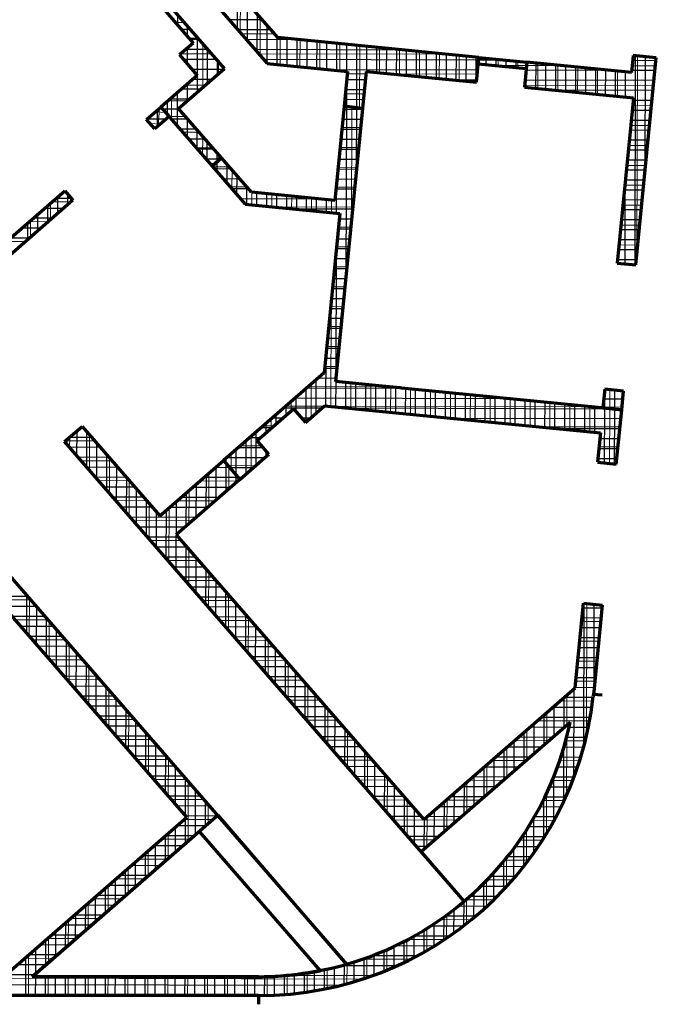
# Model space of a CAD drawing. Header units: millimetres. Extents: x 98667 to 994031, y -2704 to 533009.
# Tile 73 of 256: x 447904 to 452980, y 197011 to 204862. Entities that reach past the tile are written whole.
import ezdxf

# ---------------------------------------------------------------- set-up
doc = ezdxf.new("R2010")
doc.units = ezdxf.units.MM
doc.layers.add('A-WALL-FULL', color=6, linetype='Continuous', lineweight=70)
doc.layers.add('A-WALL-PATT', color=5, linetype='Continuous', lineweight=15)
doc.layers.add('A-WALL-PATT-50', color=5, linetype='Continuous')

msp = doc.modelspace()

# ---------------------------------------------------------------- linework, layer by layer
at = {"layer": 'A-WALL-FULL', "color": 251, "linetype": 'ByBlock'}
for p, q in [((442433.7, 206633.7), (450509.9, 197330.2)), ((449536.7, 204473.3), (448442.8, 205731.7)), ((449237, 198502.6), (443070, 205596.9)), ((449099.5, 205406.8), (449877, 204512.4)), ((449961.4, 204720.1), (449658.5, 205068.6)), ((449035, 204966.6), (449287.6, 204676.1)), ((449287.6, 204676.1), (449178.2, 204580.9)), ((451565.1, 204562.1), (449961.4, 204720.1)), ((449178.2, 204580.9), (449320.2, 204417.5)), ((451545.5, 204363), (451565.1, 204562.1)), ((451559.7, 204507.3), (451565.1, 204562.1)), ((451565.1, 204562.1), (451948.3, 204524.3)), ((451948.3, 204524.3), (451928.7, 204325.3)), ((451948.3, 204524.3), (451942.9, 204469.6)), ((452782.2, 204442.1), (451948.3, 204524.3)), ((452795.5, 204576.4), (452782.2, 204442.1)), ((452979.7, 204558.3), (452795.5, 204576.4)), ((452817.3, 202907.1), (452979.7, 204558.3)), ((449170.6, 204155), (449536.7, 204473.3)), ((449877, 204512.4), (450518.3, 204449.2)), ((450518.3, 204449.2), (450491.2, 204173.9)), ((450640, 204154.6), (450669.1, 204449.4)), ((450669.1, 204449.4), (451545.5, 204363)), ((451942.9, 204469.6), (451559.7, 204507.3)), ((449320.2, 204417.5), (449029.6, 204164.9)), ((451928.7, 204325.3), (452797.7, 204239.6)), ((452797.7, 204239.6), (452668, 202921.8)), ((448916.4, 204066.5), (449029.6, 204164.9)), ((449029.6, 204164.9), (449438.5, 203694.4)), ((449029.6, 204164.9), (449095.2, 204089.4)), ((449514, 203760), (449170.6, 204155)), ((450491.2, 204173.9), (450417, 203420.8)), ((450425.3, 201976.3), (450640, 204154.6)), ((450491.2, 204173.9), (450640, 204154.6)), ((450640, 204154.6), (450491.2, 204173.9)), ((448982, 203991), (448916.4, 204066.5)), ((449095.2, 204089.4), (448982, 203991)), ((449438.5, 203694.4), (449514, 203760)), ((449514, 203760), (449438.5, 203694.4)), ((449751.9, 203486.3), (449514, 203760)), ((449438.5, 203694.4), (449702.6, 203390.7)), ((447412.1, 202758.8), (448263.5, 203499)), ((448263.5, 203499), (448329.2, 203423.4)), ((448329.2, 203423.4), (447475.5, 202681.3)), ((450417, 203420.8), (449751.9, 203486.3)), ((449702.6, 203390.7), (450456.9, 203316.3)), ((450456.9, 203316.3), (450331.8, 202046.7)), ((452668, 202921.8), (452817.3, 202907.1)), ((450331.8, 202046.7), (449528.8, 201348.1)), ((450795.4, 201939.8), (450425.3, 201976.3)), ((450936.7, 201925.9), (450795.4, 201939.8)), ((450947.4, 201924.8), (450936.7, 201925.9)), ((451300.7, 201890), (450947.4, 201924.8)), ((451516.3, 201868.8), (451300.7, 201890)), ((451705.4, 201850.1), (451516.3, 201868.8)), ((452703.6, 201751.7), (451705.4, 201850.1)), ((452569.1, 201915.7), (452554.4, 201766.5)), ((452718.3, 201901), (452569.1, 201915.7)), ((452703.6, 201751.7), (452718.3, 201901)), ((450182.1, 201651.1), (450334.8, 201784.2)), ((450334.8, 201784.2), (452534.8, 201567.4)), ((449796.4, 201507.8), (450086.9, 201760.5)), ((450086.9, 201760.5), (450182.1, 201651.1)), ((452554.4, 201766.5), (452703.6, 201751.7)), ((452661, 201318.8), (452703.6, 201751.7)), ((448262.4, 201498.4), (448402.1, 201619.9)), ((448402.1, 201619.9), (449021.3, 200907.6)), ((452534.8, 201567.4), (452511.7, 201333.6)), ((451448.5, 197833), (448262.4, 201498.4)), ((449891.4, 201398.6), (449796.4, 201507.8)), ((449856.9, 201368.2), (449891.4, 201398.6)), ((449021.3, 200907.6), (449528.8, 201348)), ((449528.8, 201348), (449660.1, 201197.1)), ((449528.8, 201348), (449564.9, 201306.6)), ((449564.9, 201306.6), (449660.1, 201197)), ((449660.1, 201197), (449856.9, 201368.2)), ((452511.7, 201333.6), (452661, 201318.8)), ((449660.1, 201197.1), (449153, 200755.9)), ((449153, 200755.9), (451126.4, 198485.9)), ((452333.5, 199535.2), (452399.3, 200209.2)), ((452399.3, 200209.2), (452548.6, 200194.5)), ((452548.6, 200194.5), (452481.1, 199503)), ((451126.4, 198485.9), (452333.5, 199535.2)), ((452481.1, 199503), (452477.3, 199467.4)), ((451104.8, 198228.7), (452293.2, 199261.7)), ((447774.7, 197231.4), (449237, 198502.6)), ((449486.3, 198520.6), (448003.3, 197231.4)), ((450509.9, 197330.2), (449486.3, 198520.6)), ((448003.3, 197231.4), (449335.4, 198389.4)), ((449335.4, 198389.4), (450300.1, 197279.5)), ((451448.5, 197833), (451104.8, 198228.7)), ((449809.1, 197231.4), (448003.3, 197231.4)), ((448003.3, 197231.4), (449809.1, 197231.4)), ((449809.1, 197081.4), (445982.3, 197081.4))]:
    msp.add_line(p, q, dxfattribs=at)
at = {"layer": 'A-WALL-FULL', "color": 251}
for p, q in [((452479.2, 199485.2), (452548.9, 199477.8)), ((449809.1, 197081.4), (449809.1, 197011.4))]:
    msp.add_line(p, q, dxfattribs=at)
at = {"layer": 'A-WALL-FULL', "color": 251, "linetype": 'ByBlock'}
for centre, radius, start, end in [((449809.3, 199766.2), 2684.7, 269.99644, 353.60927), ((449809.1, 199766.4), 2534.9, 310.29527, 348.51685), ((449808.9, 199766.7), 2535.3, 286.05072, 310.29387), ((449772.4, 200026.4), 2795.2, 270.75122, 285.298), ((449808.3, 199773.7), 2542.3, 270.01736, 281.15489)]:
    msp.add_arc(centre, radius, start, end, dxfattribs=at)
at = {"layer": 'A-WALL-PATT', "color": 251, "linetype": 'Continuous'}
for p, q in [((449663.1, 204758.4), (449663.9, 205062.3)), ((449217.6, 204840.5), (449144.5, 204840.7)), ((449821.4, 204576.4), (449822.2, 204880.3)), ((449240.6, 204730.2), (449240.8, 204813.7)), ((449326.5, 204715.2), (449253.4, 204715.4)), ((449935.8, 204749.6), (449670.1, 204750.4)), ((449979.9, 204502.2), (449980.5, 204718.2)), ((450138.6, 204486.6), (450139.2, 204702.6)), ((450297.3, 204471), (450297.9, 204686.9)), ((449239.9, 204509.9), (449240.3, 204635)), ((449364.4, 204323.5), (449365.4, 204670.4)), ((450456, 204455.3), (450456.6, 204671.3)), ((450614, 204157.9), (450615.3, 204655.7)), ((450773.5, 204439.1), (450774, 204640)), ((450932.2, 204423.5), (450932.7, 204624.4)), ((451090.9, 204407.8), (451091.4, 204608.7)), ((449435.4, 204589.9), (449189.2, 204590.5)), ((449489.7, 204432.4), (449490, 204527.1)), ((451311.2, 204587.1), (449808.5, 204591.2)), ((451249.6, 204392.2), (451250.2, 204593.1)), ((451408.3, 204376.5), (451408.9, 204577.5)), ((451718.1, 204491.7), (451718.2, 204547)), ((451876.8, 204476.1), (451876.9, 204531.3)), ((452825.2, 202987.3), (452829.5, 204573.1)), ((449526.8, 204464.6), (449278.7, 204465.3)), ((451945.6, 204497), (451656.2, 204497.8)), ((452233.4, 204496.2), (451945.6, 204497)), ((452035.1, 204314.8), (452035.6, 204515.7)), ((452193.8, 204299.1), (452194.3, 204500)), ((452352.5, 204283.5), (452353, 204484.4)), ((452511.2, 204267.8), (452511.8, 204468.8)), ((452669.9, 204252.2), (452670.5, 204453.1)), ((452973.4, 204494.2), (452787.4, 204494.7)), ((450667.2, 204430.1), (450516.5, 204430.5)), ((451551.9, 204427.7), (450870.5, 204429.5)), ((449383.4, 204340), (449231.5, 204340.4)), ((449239.1, 204214.6), (449239.5, 204347.4)), ((452957.8, 204335.4), (451930, 204338.3)), ((449240.1, 204215.4), (449088.1, 204215.8)), ((449113.7, 204068.1), (449114.2, 204238.5)), ((450651.5, 204271.4), (450500.8, 204271.8)), ((448986.3, 204127.3), (449067.2, 204121.6)), ((449009.2, 204014.7), (449019, 204155.8)), ((449043.1, 204149.3), (449011.7, 204149.4)), ((450588.6, 204161.2), (450490, 204161.5)), ((450548.5, 203226.1), (450551.1, 204166.1)), ((452942.2, 204176.7), (452791.5, 204177.2)), ((448917.2, 204065.5), (448917.4, 204067.4)), ((448923.8, 204057.9), (448923.9, 204073)), ((449082.6, 204078.5), (449082.7, 204103.8)), ((449226.8, 204090.4), (449094, 204090.8)), ((449238.3, 203924.7), (449238.8, 204076.7)), ((448943.9, 204034.8), (449025.7, 204029)), ((450625, 204002.4), (450474.3, 204002.8)), ((452926.6, 204018), (452775.9, 204018.4)), ((449335.7, 203965.1), (449202.9, 203965.5)), ((449362.9, 203781.4), (449363.4, 203933.3)), ((449444.6, 203839.8), (449311.8, 203840.2)), ((450609.4, 203843.7), (450458.7, 203844.1)), ((452911, 203859.3), (452760.3, 203859.7)), ((449487.8, 203737.3), (449488, 203790)), ((449462, 203714.8), (449420.7, 203714.9)), ((449576.8, 203687.8), (449444, 203688.1)), ((449596.8, 203512.4), (449597.2, 203664.3)), ((450593.7, 203685), (450443, 203685.4)), ((452895.4, 203700.6), (452744.7, 203701)), ((449715.1, 203528.6), (449582.3, 203529)), ((450578.1, 203526.3), (450427.4, 203526.7)), ((452879.7, 203541.9), (452729.1, 203542.3)), ((448308.1, 203405.1), (448308.2, 203447.6)), ((449755.2, 203385.5), (449755.5, 203486)), ((449913.9, 203369.9), (449914.2, 203470.3)), ((450072.6, 203354.2), (450072.9, 203454.7)), ((450231.3, 203338.6), (450231.6, 203439)), ((450390, 203322.9), (450390.3, 203423.4)), ((448149, 203266.7), (448149.3, 203399.7)), ((448313.8, 203410), (448161.7, 203410.5)), ((450562.4, 203367.6), (449919.3, 203369.3)), ((452864.1, 203383.2), (452713.4, 203383.6)), ((447989.8, 203128.4), (447990.2, 203261.4)), ((448131.8, 203251.8), (447979.6, 203252.2)), ((450546.8, 203208.9), (450446.3, 203209.1)), ((452848.5, 203224.5), (452697.8, 203224.9)), ((447949.8, 203093.5), (447797.6, 203094)), ((450531.2, 203050.1), (450430.7, 203050.4)), ((452832.9, 203065.8), (452682.2, 203066.2)), ((450515.5, 202891.4), (450415.1, 202891.7)), ((450499.9, 202732.7), (450399.4, 202733)), ((450484.2, 202574), (450383.8, 202574.3)), ((450385.8, 201779.2), (450388.1, 202617.9)), ((450468.6, 202415.3), (450368.1, 202415.6)), ((450453, 202256.6), (450352.5, 202256.9)), ((450437.3, 202097.9), (450336.9, 202098.2)), ((450812.7, 201938.1), (450208.9, 201939.8)), ((450226.8, 201690.1), (450227.5, 201956)), ((450544.5, 201763.6), (450545, 201964.5)), ((450703.2, 201747.9), (450703.7, 201948.9)), ((450861.9, 201732.3), (450862.4, 201933.2)), ((451020.6, 201716.7), (451021.2, 201917.6)), ((451179.3, 201701), (451179.9, 201901.9)), ((451338, 201685.4), (451338.6, 201886.3)), ((451496.7, 201669.7), (451497.3, 201870.6)), ((451655.4, 201654.1), (451656, 201855)), ((452608.2, 201761.2), (452608.6, 201911.8)), ((450330.7, 201780.7), (450027, 201781.5)), ((450068.2, 201744.2), (450068.4, 201817.5)), ((452469.8, 201774.8), (450372, 201780.6)), ((451814.1, 201638.4), (451814.7, 201839.4)), ((451972.8, 201622.8), (451973.4, 201823.7)), ((452131.5, 201607.2), (452132.1, 201808.1)), ((452290.3, 201591.5), (452290.8, 201792.4)), ((452449, 201575.9), (452449.5, 201776.8)), ((452705.8, 201774.1), (452555.2, 201774.6)), ((452607, 201324.2), (452608.2, 201761.2)), ((449928.9, 201623), (449845.1, 201623.3)), ((449909, 201605.8), (449909.2, 201679.1)), ((452690.2, 201615.4), (452029.1, 201617.3)), ((448302.7, 201452.1), (448303, 201533.7)), ((448461, 201270), (448461.8, 201551.3)), ((449749.4, 201274.7), (449750.1, 201540.6)), ((448502.4, 201504.5), (448270.2, 201505.2)), ((449834.1, 201464.6), (449663.2, 201465)), ((452674.6, 201456.7), (452523.9, 201457.1)), ((449590.6, 201276.9), (449591, 201402.2)), ((448640.8, 201345.4), (448394.9, 201346.1)), ((448619.2, 201088), (448620, 201369.3)), ((449533.2, 201342.9), (449522.9, 201343)), ((449785.3, 201305.9), (449564.9, 201306.6)), ((449571.8, 201120.3), (449572.3, 201298)), ((449412.7, 200981.9), (449413.4, 201247.9)), ((448779.1, 201186.3), (448533.2, 201186.9)), ((448777.5, 200905.9), (448778.2, 201187.2)), ((449644.8, 201183.9), (449340.6, 201184.7)), ((449253.6, 200843.4), (449254.3, 201109.8)), ((448917.4, 201027.1), (448671.5, 201027.8)), ((448935.7, 200723.8), (448936.5, 201005.2)), ((449463, 201025.6), (449158.3, 201026.5)), ((449094, 200541.8), (449095.2, 200971.6)), ((449281.1, 200867.4), (448809.8, 200868.7)), ((449193.9, 200708.9), (448948.2, 200709.5)), ((449252.2, 200359.7), (449253, 200640.9)), ((449332.3, 200549.7), (449086.5, 200550.4)), ((449410.5, 200177.7), (449411.2, 200458.9)), ((449470.6, 200390.6), (449224.8, 200391.3)), ((449568.7, 199995.6), (449569.5, 200276.8)), ((447987.5, 200235.9), (447729.5, 200236.6)), ((447981.1, 199947.3), (447981.9, 200242.4)), ((449608.9, 200231.5), (449363.1, 200232.1)), ((452423.9, 199156.8), (452426.8, 200206.5)), ((448125.6, 200076.8), (447867.9, 200077.5)), ((448139.3, 199765.2), (448140.1, 200060.1)), ((449747.3, 200072.3), (449501.4, 200073)), ((449727, 199813.5), (449727.7, 200094.8)), ((452535.9, 200064.6), (452385.3, 200065.1)), ((448263.8, 199917.7), (448006.2, 199918.4)), ((449885.6, 199913.2), (449639.7, 199913.9)), ((449885.2, 199631.5), (449886, 199912.8)), ((452520.4, 199905.9), (452369.8, 199906.3)), ((448297.6, 199583.2), (448298.4, 199877.8)), ((448401.9, 199758.5), (448144.5, 199759.2)), ((450023.9, 199754.1), (449778.1, 199754.7)), ((450043.5, 199449.4), (450044.2, 199730.7)), ((452504.9, 199747.2), (452354.3, 199747.6)), ((448455.8, 199401.1), (448456.6, 199695.5)), ((448540, 199599.4), (448282.9, 199600.1)), ((450162.3, 199594.9), (449916.4, 199595.6)), ((452489.4, 199588.5), (452338.7, 199588.9)), ((448614.1, 199219.1), (448614.9, 199513.2)), ((450201.7, 199267.3), (450202.5, 199548.7)), ((448678.2, 199440.3), (448421.2, 199441)), ((450300.6, 199435.8), (450054.7, 199436.5)), ((452472.8, 199429.8), (452213.1, 199430.5)), ((452265.4, 199237.5), (452266, 199476.6)), ((450360, 199085.3), (450360.7, 199366.6)), ((452106.3, 199099.2), (452106.9, 199338.2)), ((448816.3, 199281.1), (448559.5, 199281.9)), ((448772.3, 199037.1), (448773.1, 199330.9)), ((450438.9, 199276.7), (450193, 199277.3)), ((452448, 199271.1), (452031, 199272.3)), ((450518.2, 198903.2), (450519, 199184.6)), ((451947.1, 198960.8), (451947.8, 199199.9)), ((448954.5, 199122), (448697.9, 199122.7)), ((448930.6, 198855), (448931.4, 199148.6)), ((450577.3, 199117.5), (450331.3, 199118.2)), ((452122.5, 199113.3), (451849, 199114)), ((452413.2, 199112.5), (452258.3, 199112.9)), ((452263.8, 198678.6), (452265.1, 199138.9)), ((451788, 198822.5), (451788.6, 199061.6)), ((449092.6, 198962.9), (448836.2, 198963.6)), ((449088.8, 198673), (449089.6, 198966.3)), ((450715.6, 198958.4), (450469.6, 198959.1)), ((450676.5, 198721.2), (450677.2, 199002.5)), ((451940.4, 198955), (451667, 198955.8)), ((452368.2, 198953.8), (452210.4, 198954.3)), ((451628.9, 198684.2), (451629.5, 198923.2)), ((449230.7, 198803.7), (448974.5, 198804.5)), ((450853.9, 198799.3), (450608, 198800)), ((450834.7, 198539.1), (450835.5, 198820.5)), ((451758.4, 198796.8), (451484.9, 198797.5)), ((452312.3, 198795.3), (452150.8, 198795.7)), ((449246.6, 198312.2), (449247.9, 198784)), ((451469.7, 198545.9), (451470.4, 198784.9)), ((449368.9, 198644.6), (449112.9, 198645.3)), ((450992.3, 198640.1), (450746.3, 198640.8)), ((450993, 198357), (450993.7, 198638.4)), ((451576.3, 198638.5), (451302.9, 198639.3)), ((451310.6, 198407.5), (451311.3, 198646.6)), ((452244.8, 198636.7), (452078.6, 198637.1)), ((452104.3, 198373.1), (452105.1, 198692.2)), ((449405.7, 198450.5), (449406.1, 198601.7)), ((449446.1, 198485.7), (449218.2, 198486.3)), ((449516.5, 198485.5), (449507, 198485.5)), ((451394.3, 198480.3), (450884.6, 198481.7)), ((451151.5, 198269.2), (451152.1, 198508.2)), ((452164.8, 198478.2), (451992.5, 198478.6)), ((449564.4, 198419.4), (449564.4, 198429.8)), ((451944.9, 198139.2), (451945.6, 198402.1)), ((449264.1, 198327.4), (449036.2, 198328)), ((449087.4, 198173.8), (449088, 198373.1)), ((449653.3, 198326.3), (449645.2, 198326.4)), ((451212.2, 198322), (451022.9, 198322.6)), ((452071, 198319.7), (451891, 198320.2)), ((449722.6, 198237.1), (449722.6, 198245.7)), ((449082.1, 198169.2), (448854.1, 198169.8)), ((448928.3, 198035.5), (448928.9, 198234.7)), ((449790.2, 198167.2), (449783.3, 198167.2)), ((451151.2, 198175), (451151.2, 198175.3)), ((451161.5, 198163.4), (451161.2, 198163.4)), ((451961.4, 198161.2), (451771.5, 198161.7)), ((451785.6, 197949.1), (451786.2, 198180)), ((448769.2, 197897.2), (448769.7, 198096.4)), ((448900, 198010.9), (448672.1, 198011.5)), ((449880.9, 198054.8), (449880.9, 198061.7)), ((449927, 198008.1), (449921.4, 198008.1)), ((451299.7, 198004.3), (451299.6, 198004.3)), ((451833.7, 198002.8), (451630.5, 198003.4)), ((448610, 197758.8), (448610.6, 197958.1)), ((451309.5, 197992.9), (451309.5, 197993)), ((451626.4, 197789.9), (451627, 197999.7)), ((448718, 197852.7), (448490.1, 197853.3)), ((450039.1, 197872.5), (450039.1, 197877.7)), ((450063.8, 197848.9), (450059.6, 197849)), ((451437.9, 197845.2), (451437.9, 197845.2)), ((451684.1, 197844.5), (451462.7, 197845.1)), ((451467.3, 197654.6), (451467.8, 197849.5)), ((448450.9, 197620.5), (448451.5, 197819.7)), ((448535.9, 197694.4), (448308, 197695)), ((450197.4, 197690.2), (450197.4, 197693.6)), ((450200.7, 197689.8), (450197.7, 197689.8)), ((451506.8, 197686.2), (451258.7, 197686.9)), ((451308.2, 197538.9), (451308.7, 197722.6)), ((448291.8, 197482.2), (448292.3, 197681.4)), ((451149.2, 197439.7), (451149.7, 197615)), ((448353.9, 197536.2), (448126, 197536.8)), ((448132.7, 197343.9), (448133.2, 197543.1)), ((450337.5, 197530.7), (450335.9, 197530.7)), ((450355.6, 197507.9), (450355.6, 197509.6)), ((450990.2, 197355.1), (450990.7, 197523.7)), ((451292, 197528.1), (451000.4, 197528.9)), ((448171.8, 197377.9), (447943.9, 197378.5)), ((447973.2, 197081.4), (447974.1, 197404.7)), ((450672.3, 197224), (450672.8, 197383.1)), ((450831.2, 197283.6), (450831.7, 197446.9)), ((450474.3, 197371.6), (450474, 197371.6)), ((450513.4, 197175.4), (450513.9, 197331.4)), ((451020.2, 197370.1), (450638.8, 197371.1)), ((450637.4, 197212.4), (445982.7, 197225.2)), ((448131.9, 197081.4), (448132.3, 197231.4)), ((448290.7, 197081.4), (448291.1, 197231.4)), ((448449.4, 197081.4), (448449.8, 197231.4)), ((448608.2, 197081.4), (448608.6, 197231.4)), ((448766.9, 197081.4), (448767.3, 197231.4)), ((448925.7, 197081.4), (448926.1, 197231.4)), ((449084.4, 197081.4), (449084.8, 197231.4)), ((449243.2, 197081.4), (449243.6, 197231.4)), ((449401.9, 197081.4), (449402.3, 197231.4)), ((449560.7, 197081.4), (449561.1, 197231.4)), ((449719.4, 197081.4), (449719.8, 197231.4)), ((449878.2, 197082.3), (449878.6, 197233.2)), ((450037, 197091.1), (450037.4, 197243.8)), ((450195.8, 197109.4), (450196.2, 197263.5)), ((450354.6, 197137.4), (450355, 197292.6))]:
    msp.add_line(p, q, dxfattribs=at)
at = {"layer": 'A-WALL-PATT-50', "color": 251, "linetype": 'Continuous'}
for p, q in [((449640.2, 204784.8), (449641.7, 205319)), ((449719.3, 204693.7), (449720.2, 204997.6)), ((449164.1, 204818.2), (449164.3, 204901.7)), ((449838.5, 204861.5), (449572.9, 204862.2)), ((449798.5, 204602.7), (449799.3, 204906.6)), ((449266.9, 204783.7), (449193.9, 204783.9)), ((449243.2, 204727.2), (449243.4, 204810.7)), ((449907.7, 204781.9), (449642, 204782.7)), ((449877.6, 204512.3), (449878.4, 204815.6)), ((449336.1, 204704.1), (449263, 204704.3)), ((449321.3, 204286), (449322.5, 204719.7)), ((450146.2, 204701.9), (449711.2, 204703.1)), ((449956.9, 204504.5), (449957.6, 204724.6)), ((450036.3, 204496.7), (450036.9, 204712.7)), ((450115.7, 204488.9), (450116.3, 204704.9)), ((450195, 204481), (450195.6, 204697)), ((450274.4, 204473.2), (450275, 204689.2)), ((450353.7, 204465.4), (450354.3, 204681.4)), ((450433.1, 204457.6), (450433.7, 204673.6)), ((449405.2, 204624.6), (449228.9, 204625)), ((449242.6, 204506.8), (449242.9, 204637.3)), ((449400.9, 204355.2), (449401.7, 204628.7)), ((450974.8, 204620.2), (449780.4, 204623.5)), ((450512.4, 204449.8), (450513, 204665.7)), ((450591, 204160.9), (450592.4, 204657.9)), ((450671.2, 204449.2), (450671.7, 204650.1)), ((450750.5, 204441.4), (450751.1, 204642.3)), ((450829.9, 204433.5), (450830.4, 204634.5)), ((450909.2, 204425.7), (450909.8, 204626.6)), ((450988.6, 204417.9), (450989.1, 204618.8)), ((451067.9, 204410.1), (451068.5, 204611)), ((451147.3, 204402.3), (451147.8, 204603.2)), ((451226.6, 204394.4), (451227.2, 204595.4)), ((449474.4, 204545), (449208.8, 204545.7)), ((449480.5, 204424.4), (449480.8, 204537.7)), ((451562.9, 204539.2), (449849.5, 204544)), ((451306, 204386.6), (451306.6, 204587.5)), ((451385.4, 204378.8), (451385.9, 204579.7)), ((451464.7, 204371), (451465.3, 204571.9)), ((451544.1, 204363.2), (451544.6, 204564.1)), ((451803.3, 204538.6), (451562.9, 204539.2)), ((451623.8, 204501), (451624, 204556.3)), ((451703.2, 204493.2), (451703.3, 204548.4)), ((451782.5, 204485.4), (451782.7, 204540.6)), ((451861.9, 204477.6), (451862, 204532.8)), ((451941.2, 204469.8), (451941.4, 204525)), ((452020.2, 204316.2), (452020.7, 204517.1)), ((452977.5, 204535.3), (452791.5, 204535.9)), ((452810.1, 202907.8), (452814.7, 204574.6)), ((452891.5, 203661.5), (452894, 204566.7)), ((452973.2, 204491.6), (452973.4, 204558.9)), ((449527.8, 204465.5), (449277.9, 204466.2)), ((451555.1, 204459.9), (450376.8, 204463.1)), ((451940.8, 204324.1), (451941.2, 204452.4)), ((452631.9, 204456.9), (451941.8, 204458.8)), ((452099.5, 204308.4), (452100.1, 204509.3)), ((452178.9, 204300.6), (452179.4, 204501.5)), ((452258.2, 204292.8), (452258.8, 204493.7)), ((452337.6, 204284.9), (452338.2, 204485.9)), ((452417, 204277.1), (452417.5, 204478)), ((452496.3, 204269.3), (452496.9, 204470.2)), ((452575.7, 204261.5), (452576.2, 204462.4)), ((452655, 204253.7), (452655.6, 204454.6)), ((452734.4, 204245.8), (452734.9, 204446.8)), ((452969.7, 204456), (452783.7, 204456.5)), ((449436.7, 204386.4), (449284.8, 204386.8)), ((450511.7, 204171.2), (450512.3, 204387.6)), ((450662.5, 204383), (450511.8, 204383.4)), ((451547.3, 204380.5), (451362.6, 204381)), ((452961.9, 204376.6), (451934, 204379.5)), ((449345.7, 204307.2), (449193.8, 204307.6)), ((449241.8, 204216.9), (449242.1, 204349.7)), ((450654.7, 204303.6), (450504, 204304)), ((452954.1, 204297.3), (452191.2, 204299.4)), ((449082.7, 204103.8), (449083, 204211.4)), ((449254.7, 204228.1), (449102.7, 204228.5)), ((449161.8, 204012.7), (449162.6, 204280.5)), ((450646.9, 204224.3), (450496.2, 204224.7)), ((452946.2, 204217.9), (452795.6, 204218.3)), ((449003.1, 204009.4), (449003.4, 204142.2)), ((449043.1, 204149.3), (449011.7, 204149.4)), ((449175.9, 204148.9), (449043.1, 204149.3)), ((450639.1, 204144.9), (450488.4, 204145.3)), ((450507.9, 202814.3), (450511.7, 204171.2)), ((450589.6, 203642.8), (450591, 204160.9)), ((452938.4, 204138.6), (452787.8, 204139)), ((449072.6, 204069.9), (448920.7, 204070.3)), ((448923.8, 204057.9), (448923.9, 204073)), ((449082.6, 204078.5), (449082.7, 204103.8)), ((449245.1, 204069.4), (449112.3, 204069.7)), ((449241, 203921.7), (449241.4, 204073.7)), ((450631.2, 204065.6), (450480.6, 204066)), ((452930.6, 204059.2), (452780, 204059.6)), ((449314.3, 203989.8), (449181.4, 203990.2)), ((449320.1, 203830.7), (449320.5, 203982.6)), ((450623.4, 203986.2), (450472.7, 203986.6)), ((452922.8, 203979.9), (452772.1, 203980.3)), ((449383.4, 203910.2), (449250.6, 203910.6)), ((449399.2, 203739.7), (449399.6, 203891.6)), ((450615.6, 203906.8), (450464.9, 203907.3)), ((452915, 203900.5), (452764.3, 203900.9)), ((449452.6, 203830.7), (449319.8, 203831)), ((450607.8, 203827.5), (450457.1, 203827.9)), ((452907.2, 203821.2), (452756.5, 203821.6)), ((449503.8, 203751.2), (449388.9, 203751.5)), ((449478.6, 203729.2), (449478.8, 203800.6)), ((449521.8, 203751.1), (449503.8, 203751.2)), ((450600, 203748.1), (450449.3, 203748.6)), ((452899.4, 203741.8), (452748.7, 203742.2)), ((449590.9, 203671.5), (449458.1, 203671.9)), ((449478.3, 203648.6), (449478.6, 203729.2)), ((449557.5, 203557.6), (449557.9, 203709.6)), ((450592.1, 203668.8), (450441.5, 203669.2)), ((452891.6, 203662.4), (452740.9, 203662.9)), ((449660.1, 203592), (449527.3, 203592.3)), ((449636.6, 203466.6), (449637, 203618.5)), ((450584.3, 203589.4), (450433.6, 203589.8)), ((452730.7, 202915.6), (452732.5, 203577.6)), ((452883.8, 203583.1), (452733.1, 203583.5)), ((449729.3, 203512.4), (449596.4, 203512.8)), ((449715.7, 203389.4), (449716.1, 203527.5)), ((450576.5, 203510.1), (450425.8, 203510.5)), ((450429.9, 203319), (450430.6, 203559)), ((452876, 203503.7), (452725.3, 203504.2)), ((448317.5, 203436.9), (448192.5, 203437.3)), ((448207.4, 203317.5), (448207.8, 203450.5)), ((448287, 203386.7), (448287.2, 203471.7)), ((450308.7, 203431.4), (449665.6, 203433.2)), ((449795.1, 203381.6), (449795.4, 203482)), ((449874.5, 203373.8), (449874.7, 203474.2)), ((449953.8, 203365.9), (449954.1, 203466.4)), ((450033.2, 203358.1), (450033.4, 203458.6)), ((450112.5, 203350.3), (450112.8, 203450.7)), ((450191.9, 203342.5), (450192.1, 203442.9)), ((450271.2, 203334.6), (450271.5, 203435.1)), ((450350.6, 203326.8), (450350.9, 203427.3)), ((450568.7, 203430.7), (450418, 203431.1)), ((452868.2, 203424.4), (452717.5, 203424.8)), ((448253.7, 203357.7), (448101.5, 203358.2)), ((448127.9, 203248.4), (448128.2, 203381.4)), ((450560.9, 203351.4), (450088.3, 203352.7)), ((452860.4, 203345), (452709.7, 203345.4)), ((448162.6, 203278.6), (448010.5, 203279)), ((448048.3, 203179.2), (448048.7, 203312.2)), ((450553, 203272), (450452.6, 203272.3)), ((452852.6, 203265.7), (452701.9, 203266.1)), ((448071.6, 203199.5), (447919.5, 203199.9)), ((447968.7, 203110), (447969.1, 203243)), ((450545.2, 203192.7), (450444.8, 203192.9)), ((452844.8, 203186.3), (452694.1, 203186.7)), ((447980.6, 203120.4), (447828.4, 203120.8)), ((450537.4, 203113.3), (450436.9, 203113.6)), ((452836.9, 203107), (452686.3, 203107.4)), ((450426.3, 201985.7), (450429.1, 203034.6)), ((450529.6, 203034), (450429.1, 203034.2)), ((452829.1, 203027.6), (452678.5, 203028)), ((450521.7, 202954.6), (450421.3, 202954.9)), ((452821.3, 202948.3), (452670.6, 202948.7)), ((450513.9, 202875.3), (450413.5, 202875.5)), ((450506.1, 202795.9), (450405.6, 202796.2)), ((450498.3, 202716.5), (450397.8, 202716.8)), ((450490.5, 202637.2), (450390, 202637.5)), ((450482.6, 202557.8), (450382.2, 202558.1)), ((450474.8, 202478.5), (450374.4, 202478.8)), ((450467, 202399.1), (450366.5, 202399.4)), ((450459.2, 202319.8), (450358.7, 202320.1)), ((450451.4, 202240.4), (450350.9, 202240.7)), ((450443.5, 202161.1), (450343.1, 202161.3)), ((450346.3, 201783.1), (450347.5, 202206.1)), ((450435.7, 202081.7), (450335.3, 202082)), ((450266.8, 201725), (450267.5, 201990.8)), ((450427.9, 202002.4), (450281.3, 202002.8)), ((450425.7, 201775.3), (450426.2, 201976.2)), ((450505, 201767.5), (450505.6, 201968.4)), ((450584.4, 201759.6), (450584.9, 201960.6)), ((450663.7, 201751.8), (450664.3, 201952.7)), ((450743.1, 201744), (450743.6, 201944.9)), ((450822.4, 201736.2), (450823, 201937.1)), ((450901.8, 201728.4), (450902.4, 201929.3)), ((450108.1, 201736.2), (450108.4, 201852.3)), ((450187.2, 201655.6), (450188, 201921.6)), ((450981.7, 201921.5), (450190.3, 201923.6)), ((450981.2, 201720.5), (450981.7, 201921.5)), ((451060.5, 201712.7), (451061.1, 201913.6)), ((451139.9, 201704.9), (451140.4, 201905.8)), ((451219.2, 201697.1), (451219.8, 201898)), ((451298.6, 201689.3), (451299.1, 201890.2)), ((451377.9, 201681.4), (451378.5, 201882.4)), ((451457.3, 201673.6), (451457.8, 201874.5)), ((451536.6, 201665.8), (451537.2, 201866.7)), ((451616, 201658), (451616.5, 201858.9)), ((451695.3, 201650.2), (451695.9, 201851.1)), ((452568.8, 201765), (452569.2, 201915.7)), ((452648.1, 201757.2), (452648.5, 201907.9)), ((450028.6, 201709.8), (450028.8, 201783.1)), ((451810.2, 201839.8), (450099.4, 201844.5)), ((451774.7, 201642.3), (451775.2, 201843.2)), ((451854, 201634.5), (451854.6, 201835.4)), ((451933.4, 201626.7), (451934, 201827.6)), ((452012.8, 201618.9), (452013.3, 201819.8)), ((452092.1, 201611), (452092.7, 201812)), ((452171.5, 201603.2), (452172, 201804.1)), ((452250.8, 201595.4), (452251.4, 201796.3)), ((452330.2, 201587.6), (452330.7, 201788.5)), ((452409.5, 201579.8), (452410.1, 201780.7)), ((452488.9, 201571.9), (452489.4, 201772.9)), ((452712.1, 201837.3), (452561.4, 201837.7)), ((449949.1, 201640.6), (449949.3, 201713.9)), ((450312.2, 201764.6), (450008.4, 201765.4)), ((452638.8, 201758.1), (450541, 201763.9)), ((452567.6, 201328), (452568.8, 201765)), ((452704.2, 201758), (452638.8, 201758.1)), ((452646.9, 201320.2), (452648.1, 201757.2)), ((449869.5, 201571.4), (449869.7, 201644.7)), ((450001.3, 201686), (449917.5, 201686.3)), ((450221.4, 201685.4), (450152, 201685.6)), ((452696.4, 201678.6), (451369.6, 201682.3)), ((448360.8, 201385.2), (448361.4, 201584.5)), ((448409.8, 201611), (448392, 201611.1)), ((448440, 201294.2), (448440.7, 201575.5)), ((449789.4, 201309.5), (449790.1, 201575.4)), ((449910.4, 201606.9), (449826.6, 201607.1)), ((452688.6, 201599.3), (452198.1, 201600.6)), ((448281.7, 201476.3), (448281.8, 201515.3)), ((448479, 201531.5), (448301, 201532)), ((448519.1, 201203.2), (448519.9, 201484.4)), ((449709.8, 201240.3), (449710.6, 201506.2)), ((449819.4, 201527.8), (449735.6, 201528)), ((452680.8, 201519.9), (452530.1, 201520.3)), ((448548.1, 201451.9), (448302.3, 201452.6)), ((448598.2, 201112.1), (448599, 201393.4)), ((449630.4, 201231.2), (449631, 201437)), ((449848.2, 201448.3), (449644.7, 201448.9)), ((449869, 201378.8), (449869.1, 201424.3)), ((452673, 201440.5), (452522.3, 201441)), ((448617.3, 201372.3), (448371.5, 201373)), ((448677.3, 201021.1), (448678.1, 201302.4)), ((449471.1, 201032.7), (449471.9, 201298.6)), ((449550.7, 201102), (449551.3, 201322.2)), ((449551.3, 201322.2), (449551.4, 201367.7)), ((449857.7, 201368.9), (449553.7, 201369.8)), ((452665.2, 201361.2), (452514.5, 201361.6)), ((448686.5, 201292.8), (448440.6, 201293.5)), ((449391.6, 200963.5), (449392.3, 201229.6)), ((449579, 201290.3), (449462.7, 201290.6)), ((449766.8, 201289.8), (449579, 201290.3)), ((449630.3, 201171.2), (449630.4, 201231.2)), ((448755.6, 201213.2), (448509.8, 201213.9)), ((448756.5, 200930.1), (448757.2, 201211.4)), ((449312, 200894.3), (449312.7, 201160.5)), ((449648.2, 201210.8), (449371.5, 201211.5)), ((449675.8, 201210.7), (449648.2, 201210.8)), ((448824.8, 201133.7), (448578.9, 201134.3)), ((448835.6, 200839), (448836.4, 201120.4)), ((449232.4, 200825), (449233.2, 201091.4)), ((449584.7, 201131.6), (449280.4, 201132.4)), ((448894, 201054.1), (448648.1, 201054.8)), ((448914.7, 200748), (448915.5, 201029.3)), ((449152.1, 200474.9), (449153.6, 201022.4)), ((449493.8, 201052.4), (449189.2, 201053.3)), ((448963.1, 200974.5), (448717.2, 200975.2)), ((448993.8, 200657), (448994.6, 200938.3)), ((449073, 200566), (449074, 200953.3)), ((449402.8, 200973.3), (449098, 200974.1)), ((449311.9, 200894.2), (448786.4, 200895.6)), ((449221, 200815.1), (448855.6, 200816.1)), ((449170.5, 200735.8), (448924.7, 200736.5)), ((449239.7, 200656.3), (448993.9, 200656.9)), ((449231.2, 200383.9), (449232, 200665.1)), ((449308.8, 200576.7), (449063, 200577.4)), ((449310.3, 200292.9), (449311.1, 200574.1)), ((449378, 200497.1), (449132.2, 200497.8)), ((449389.5, 200201.8), (449390.2, 200483.1)), ((449447.2, 200417.6), (449201.4, 200418.2)), ((449468.6, 200110.8), (449469.4, 200392)), ((449516.3, 200338), (449270.5, 200338.7)), ((449547.7, 200019.8), (449548.5, 200301)), ((447964.1, 200262.9), (447706.1, 200263.6)), ((447960.1, 199971.4), (447960.9, 200266.6)), ((449585.5, 200258.4), (449339.7, 200259.1)), ((449626.8, 199928.7), (449627.6, 200210)), ((452402.6, 199071.7), (452405.7, 200208.6)), ((452483.2, 199525.1), (452485.1, 200200.7)), ((448033.1, 200183.3), (447775.3, 200184)), ((448039.2, 199880.4), (448040, 200175.4)), ((449654.7, 200178.9), (449408.8, 200179.5)), ((452546.3, 200170.9), (452395.6, 200171.3)), ((448102.2, 200103.8), (447844.4, 200104.5)), ((448118.3, 199789.4), (448119.1, 200084.3)), ((449723.8, 200099.3), (449478, 200100)), ((449706, 199837.7), (449706.7, 200119)), ((452538.6, 200091.5), (452387.9, 200091.9)), ((448171.3, 200024.2), (447913.6, 200024.9)), ((448197.4, 199698.4), (448198.3, 199993.1)), ((449793, 200019.7), (449547.2, 200020.4)), ((449785.1, 199746.7), (449785.9, 200027.9)), ((452530.8, 200012.2), (452380.1, 200012.6)), ((448240.4, 199944.6), (447982.8, 199945.3)), ((448276.6, 199607.4), (448277.4, 199902)), ((449862.2, 199940.2), (449616.3, 199940.8)), ((449864.2, 199655.6), (449865, 199936.9)), ((452523.1, 199932.8), (452372.4, 199933.2)), ((448309.4, 199865.1), (448051.9, 199865.8)), ((448355.7, 199516.3), (448356.5, 199810.8)), ((449931.3, 199860.6), (449685.5, 199861.3)), ((449943.3, 199564.6), (449944.1, 199845.9)), ((452515.3, 199853.5), (452364.6, 199853.9)), ((448378.5, 199785.5), (448121.1, 199786.2)), ((450000.5, 199781), (449754.6, 199781.7)), ((450022.5, 199473.6), (450023.2, 199754.9)), ((452507.6, 199774.1), (452356.9, 199774.5)), ((448447.6, 199705.9), (448190.3, 199706.6)), ((448434.8, 199425.3), (448435.6, 199719.7)), ((450069.7, 199701.5), (449823.8, 199702.1)), ((450101.6, 199382.5), (450102.4, 199663.9)), ((452499.8, 199694.8), (452349.1, 199695.2)), ((448516.6, 199626.4), (448259.4, 199627.1)), ((448513.9, 199334.3), (448514.8, 199628.5)), ((450138.8, 199621.9), (449892.9, 199622.6)), ((450180.7, 199291.5), (450181.5, 199572.8)), ((452492, 199615.4), (452341.4, 199615.8)), ((448585.7, 199546.8), (448328.6, 199547.5)), ((448593.1, 199243.3), (448593.9, 199537.4)), ((450208, 199542.3), (449962.1, 199543)), ((452322.5, 198822.1), (452324.5, 199527.4)), ((452484.3, 199536.1), (452333.6, 199536.5)), ((448654.8, 199467.2), (448397.8, 199467.9)), ((448672.2, 199152.2), (448673, 199446.2)), ((450277.2, 199462.8), (450031.3, 199463.4)), ((450259.8, 199200.5), (450260.6, 199481.8)), ((452476.1, 199456.7), (452243.9, 199457.3)), ((452244.3, 199219.1), (452244.9, 199458.2)), ((448723.8, 199387.7), (448466.9, 199388.4)), ((448751.3, 199061.2), (448752.1, 199355.1)), ((450346.3, 199383.2), (450100.4, 199383.9)), ((450339, 199109.5), (450339.7, 199390.8)), ((452465.7, 199377.4), (452152.9, 199378.2)), ((452164.7, 199150), (452165.4, 199389)), ((448792.9, 199308.1), (448536.1, 199308.8)), ((448830.4, 198970.2), (448831.2, 199263.9)), ((450415.5, 199303.6), (450169.6, 199304.3)), ((450418.1, 199018.4), (450418.9, 199299.8)), ((452452.9, 199298), (452061.9, 199299.1)), ((452085.1, 199080.8), (452085.8, 199319.9)), ((448862, 199228.5), (448605.3, 199229.2)), ((450484.7, 199224.1), (450238.7, 199224.7)), ((450497.2, 198927.4), (450498, 199208.7)), ((451926, 198942.5), (451926.7, 199181.5)), ((452244.4, 199219.2), (451970.9, 199220)), ((452005.6, 199011.6), (452006.2, 199250.7)), ((452437.6, 199218.7), (452284.2, 199219.1)), ((448931.1, 199149), (448674.4, 199149.7)), ((448909.6, 198879.2), (448910.4, 199172.8)), ((450553.8, 199144.5), (450307.9, 199145.2)), ((450576.3, 198836.4), (450577.1, 199117.7)), ((451846.4, 198873.3), (451847.1, 199112.4)), ((452153.3, 199140.1), (451879.8, 199140.8)), ((452419.8, 199139.4), (452265.3, 199139.8)), ((449000.1, 199069.4), (448743.6, 199070.1)), ((448988.7, 198788.2), (448989.5, 199081.6)), ((450623, 199064.9), (450377.1, 199065.6)), ((450655.4, 198745.3), (450656.2, 199026.7)), ((451766.9, 198804.2), (451767.5, 199043.2)), ((452062.3, 199061), (451788.8, 199061.7)), ((452242.6, 198632), (452243.8, 199060.8)), ((452399.5, 199060), (452243.7, 199060.5)), ((449069.2, 198989.8), (448812.8, 198990.6)), ((449067.8, 198697.1), (449068.6, 198990.5)), ((450692.2, 198985.4), (450446.2, 198986)), ((451687.3, 198735), (451688, 198974)), ((451971.3, 198981.8), (451697.8, 198982.6)), ((452376.5, 198980.7), (452219.3, 198981.2)), ((449138.3, 198910.3), (448881.9, 198911)), ((449146.9, 198606.1), (449147.7, 198899.4)), ((450761.3, 198905.8), (450515.4, 198906.5)), ((450734.6, 198654.3), (450735.3, 198935.7)), ((451880.3, 198902.7), (451606.8, 198903.5)), ((451607.7, 198665.8), (451608.4, 198904.9)), ((452350.9, 198901.4), (452192, 198901.9)), ((449207.3, 198830.7), (448951.1, 198831.4)), ((449226.1, 198515.1), (449226.9, 198808.2)), ((450830.5, 198826.2), (450584.5, 198826.9)), ((450813.7, 198563.3), (450814.5, 198844.7)), ((451789.2, 198823.6), (451515.8, 198824.3)), ((451528.2, 198596.7), (451528.8, 198835.7)), ((452322.5, 198822.1), (452161.7, 198822.6)), ((452162.8, 198474.5), (452163.8, 198827.7)), ((449276.4, 198751.1), (449020.2, 198751.9)), ((449305, 198363), (449306, 198717.1)), ((450899.6, 198746.7), (450653.7, 198747.3)), ((450892.8, 198472.2), (450893.6, 198753.6)), ((451698.2, 198744.5), (451424.7, 198745.2)), ((451448.6, 198527.5), (451449.3, 198766.5)), ((452291.3, 198742.8), (452128.4, 198743.3)), ((449345.5, 198671.6), (449089.4, 198672.3)), ((450968.8, 198667.1), (450722.8, 198667.8)), ((450971.9, 198381.2), (450972.7, 198662.6)), ((451289.5, 198389.2), (451290.1, 198628.2)), ((451607.2, 198665.3), (451333.7, 198666.1)), ((451369, 198458.3), (451369.7, 198697.4)), ((452083.1, 198338.8), (452083.9, 198648)), ((452257.1, 198663.6), (452091.7, 198664)), ((449414.5, 198592), (449158.6, 198592.7)), ((449384.6, 198432.1), (449385.1, 198625.9)), ((451038, 198587.5), (450792, 198588.2)), ((451051.1, 198290.2), (451051.8, 198571.6)), ((451209.9, 198320), (451210.6, 198559)), ((451516.1, 198586.2), (451242.7, 198587)), ((452219.8, 198584.3), (452051.7, 198584.7)), ((449225.4, 198293.8), (449226, 198493)), ((449477, 198512.5), (449227.7, 198513.2)), ((449464.1, 198501.3), (449464.2, 198534.8)), ((449493.3, 198512.4), (449483.6, 198512.4)), ((451107.1, 198508), (450861.2, 198508.7)), ((451130.3, 198250.9), (451131, 198489.9)), ((451425.1, 198507.1), (451151.7, 198507.9)), ((452003.4, 198219), (452004.1, 198498.5)), ((452179.3, 198505), (452008.2, 198505.5)), ((449145.9, 198224.6), (449146.4, 198423.9)), ((449386, 198433.3), (449158.1, 198434)), ((449543.4, 198443.6), (449543.4, 198454.2)), ((449561.7, 198432.9), (449552.7, 198432.9)), ((451334.1, 198428), (450930.3, 198429.1)), ((452135.4, 198425.8), (451960.8, 198426.2)), ((449066.3, 198155.5), (449066.9, 198354.7)), ((449294.9, 198354.2), (449067, 198354.8)), ((449630.1, 198353.3), (449621.7, 198353.3)), ((449622.5, 198352.5), (449622.5, 198362.2)), ((451243.1, 198348.8), (450999.5, 198349.5)), ((452087.9, 198346.5), (451909.4, 198347)), ((451923.7, 198111.8), (451924.4, 198369.5)), ((449203.9, 198275.1), (448976, 198275.7)), ((448986.8, 198086.3), (448987.3, 198285.5)), ((449698.6, 198273.7), (449690.8, 198273.8)), ((449701.6, 198261.3), (449701.6, 198270.2)), ((451152, 198269.7), (451068.6, 198270)), ((451844.1, 198014.8), (451844.7, 198255.8)), ((452036.6, 198267.3), (451853.6, 198267.8)), ((449112.9, 198196), (448885, 198196.6)), ((448907.2, 198017.1), (448907.7, 198216.4)), ((449767, 198194.2), (449759.9, 198194.2)), ((449780.7, 198170.2), (449780.8, 198178.1)), ((451130.2, 198199.1), (451130.2, 198199.4)), ((451138.1, 198190.4), (451137.8, 198190.4)), ((451981.2, 198188.1), (451793.1, 198188.6)), ((449021.9, 198116.8), (448794, 198117.5)), ((448827.6, 197948), (448828.2, 198147.2)), ((449835.4, 198114.6), (449829, 198114.6)), ((449859.9, 198079), (449859.9, 198086.1)), ((451207.2, 198110.8), (451207, 198110.8)), ((451209.3, 198108.1), (451209.3, 198108.3)), ((451921.4, 198108.9), (451727.5, 198109.4)), ((451764.4, 197926.3), (451765.1, 198154)), ((448668.5, 197809.6), (448669, 198008.9)), ((448930.9, 198037.7), (448702.9, 198038.3)), ((448748.1, 197878.8), (448748.6, 198078)), ((449903.8, 198035), (449898, 198035.1)), ((451276.3, 198031.3), (451276.1, 198031.3)), ((451288.4, 198017.1), (451288.4, 198017.2)), ((451856.8, 198029.7), (451656.1, 198030.2)), ((451684.8, 197845.3), (451685.4, 198062)), ((448588.9, 197740.5), (448589.5, 197939.7)), ((448839.8, 197958.6), (448611.9, 197959.2)), ((449939, 197987.9), (449939, 197994.1)), ((449972.2, 197955.5), (449967.1, 197955.5)), ((451345.4, 197951.7), (451345.3, 197951.7)), ((451367.6, 197926), (451367.6, 197926.1)), ((451786.9, 197950.5), (451578.4, 197951)), ((451605.3, 197770.6), (451605.8, 197978.2)), ((448509.4, 197671.3), (448509.9, 197870.5)), ((448748.8, 197879.5), (448520.9, 197880.1)), ((450018.1, 197896.7), (450018.1, 197902.1)), ((450040.6, 197875.9), (450036.2, 197875.9)), ((451414.5, 197872.1), (451414.4, 197872.1)), ((451711.2, 197871.3), (451493.3, 197871.9)), ((451525.7, 197701.8), (451526.3, 197901.7)), ((448429.8, 197602.1), (448430.3, 197801.4)), ((448657.8, 197800.3), (448429.9, 197801)), ((450097.2, 197805.6), (450097.2, 197810.1)), ((450109.1, 197796.3), (450105.2, 197796.4)), ((451366.6, 197579.3), (451367.1, 197766.8)), ((451628.9, 197792.2), (451399.9, 197792.8)), ((451446.1, 197638.2), (451446.7, 197831.4)), ((451446.7, 197835), (451446.7, 197835)), ((448566.8, 197721.2), (448338.9, 197721.9)), ((448350.2, 197533), (448350.8, 197732.2)), ((450177.5, 197716.8), (450174.3, 197716.8)), ((450176.4, 197714.4), (450176.4, 197718.1)), ((451287.1, 197524.8), (451287.6, 197707.3)), ((451539.1, 197713), (451296.4, 197713.7)), ((448475.7, 197642.1), (448247.8, 197642.7)), ((448270.7, 197463.8), (448271.2, 197663)), ((450245.9, 197637.2), (450243.4, 197637.2)), ((450255.5, 197623.3), (450255.5, 197626.1)), ((451440.6, 197633.9), (451180.7, 197634.6)), ((451207.6, 197474.3), (451208.1, 197652.5)), ((448384.7, 197563), (448156.8, 197563.6)), ((448191.1, 197394.7), (448191.6, 197593.9)), ((450314.3, 197557.7), (450312.4, 197557.7)), ((450334.6, 197532.1), (450334.6, 197534.1)), ((451048.6, 197384.6), (451049, 197555.4)), ((451331.7, 197554.9), (451049.4, 197555.6)), ((451128.1, 197427.7), (451128.5, 197601.9)), ((448032, 197256.3), (448032.5, 197455.6)), ((448293.7, 197483.9), (448065.8, 197484.5)), ((448111.5, 197325.5), (448112.1, 197524.7)), ((450382.7, 197478.1), (450381.5, 197478.1)), ((450889.6, 197308.4), (450890.1, 197473.5)), ((451210, 197475.8), (450896.7, 197476.7)), ((450969.1, 197344.9), (450969.6, 197512.7)), ((447952.1, 197081.4), (447952.9, 197386.4)), ((448202.7, 197404.7), (447974.8, 197405.4)), ((450413.7, 197441), (450413.7, 197442)), ((450451.1, 197398.5), (450450.6, 197398.5)), ((450651.2, 197216.9), (450651.7, 197375.6)), ((451071.8, 197396.8), (450712.2, 197397.8)), ((450730.7, 197244.5), (450731.1, 197405.1)), ((450810.1, 197275), (450810.6, 197437.7)), ((448111.7, 197325.6), (447883.7, 197326.2)), ((450412.9, 197150.2), (450413.4, 197305.7)), ((450910.9, 197317.9), (450467.8, 197319.1)), ((450492.4, 197169.8), (450492.8, 197325.6)), ((450492.9, 197349.8), (450492.9, 197350)), ((450571.8, 197192), (450572.2, 197349.1)), ((448020.6, 197246.5), (447792.7, 197247.1)), ((448031.5, 197081.4), (448031.9, 197231.4)), ((448110.9, 197081.4), (448111.3, 197231.4)), ((448190.2, 197081.4), (448190.6, 197231.4)), ((448269.6, 197081.4), (448270, 197231.4)), ((448349, 197081.4), (448349.4, 197231.4)), ((448428.4, 197081.4), (448428.8, 197231.4)), ((448507.7, 197081.4), (448508.1, 197231.4)), ((448587.1, 197081.4), (448587.5, 197231.4)), ((448666.5, 197081.4), (448666.9, 197231.4)), ((448745.9, 197081.4), (448746.3, 197231.4)), ((448825.2, 197081.4), (448825.6, 197231.4)), ((448904.6, 197081.4), (448905, 197231.4)), ((448984, 197081.4), (448984.4, 197231.4)), ((449063.4, 197081.4), (449063.8, 197231.4)), ((449142.7, 197081.4), (449143.1, 197231.4)), ((449222.1, 197081.4), (449222.5, 197231.4)), ((449301.5, 197081.4), (449301.9, 197231.4)), ((449380.9, 197081.4), (449381.3, 197231.4)), ((449460.2, 197081.4), (449460.6, 197231.4)), ((449539.6, 197081.4), (449540, 197231.4)), ((449619, 197081.4), (449619.4, 197231.4)), ((449698.4, 197081.4), (449698.8, 197231.4)), ((449777.7, 197081.4), (449778.1, 197231.4)), ((449857.1, 197081.9), (449857.5, 197232.5)), ((449936.5, 197084.5), (449936.9, 197236.1)), ((450715.6, 197239), (450006.2, 197241)), ((450015.9, 197089.4), (450016.3, 197241.9)), ((450095.3, 197096.7), (450095.7, 197250)), ((450174.7, 197106.4), (450175.1, 197260.4)), ((450254.1, 197118.6), (450254.5, 197273.1)), ((450333.5, 197133.1), (450333.9, 197288.2)), ((450455.5, 197160.4), (445982.5, 197172.7)), ((449887.3, 197082.6), (445982.3, 197093.3))]:
    msp.add_line(p, q, dxfattribs=at)

doc.saveas('drawing.dxf')
